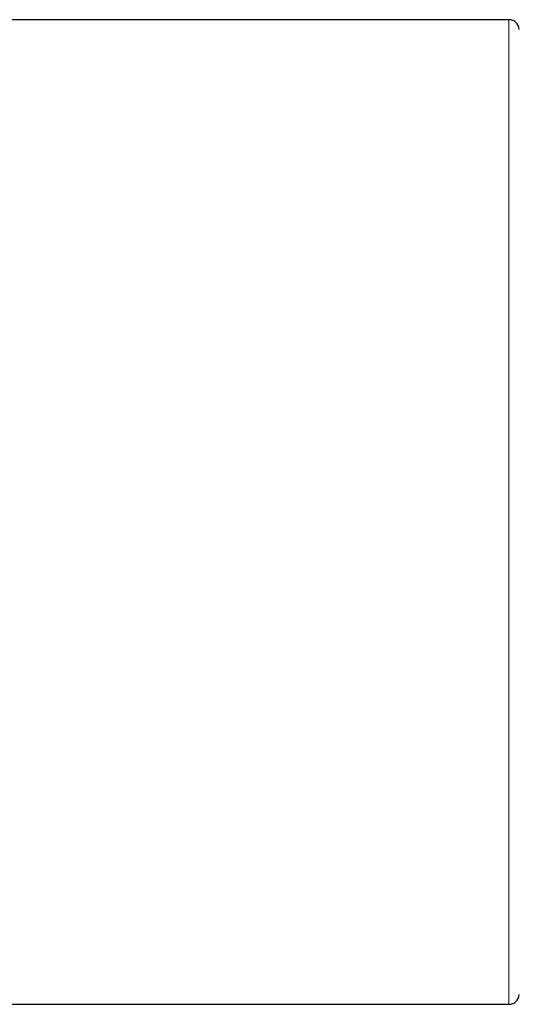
# Model space of a CAD drawing. Header units: millimetres. Extents: x 8 to 760, y 12 to 454.
# Tile 113 of 116: x 692 to 716, y 396 to 443. Entities that reach past the tile are written whole.
import ezdxf

# ---------------------------------------------------------------- set-up
doc = ezdxf.new("R2010")
doc.units = ezdxf.units.MM

msp = doc.modelspace()

# ---------------------------------------------------------------- linework, layer by layer
at = {"color": 7, "linetype": 'Continuous', "lineweight": 30}
for p, q in [((715.564, 442.746), (657.754, 442.746)), ((689.074, 396.246), (715.564, 396.246))]:
    msp.add_line(p, q, dxfattribs=at)
at = {"color": 8, "linetype": 'Continuous', "lineweight": 0}
for p, q in [((715.564, 419.496), (715.564, 442.746)), ((715.564, 396.246), (715.564, 419.496))]:
    msp.add_line(p, q, dxfattribs=at)
at = {"color": 7, "linetype": 'Continuous', "lineweight": 30}
for centre, start, end in [((715.564, 442.246), 4.9998, 90), ((715.564, 396.746), 270, 355.0002)]:
    msp.add_arc(centre, 0.5, start, end, dxfattribs=at)

doc.saveas('drawing.dxf')
